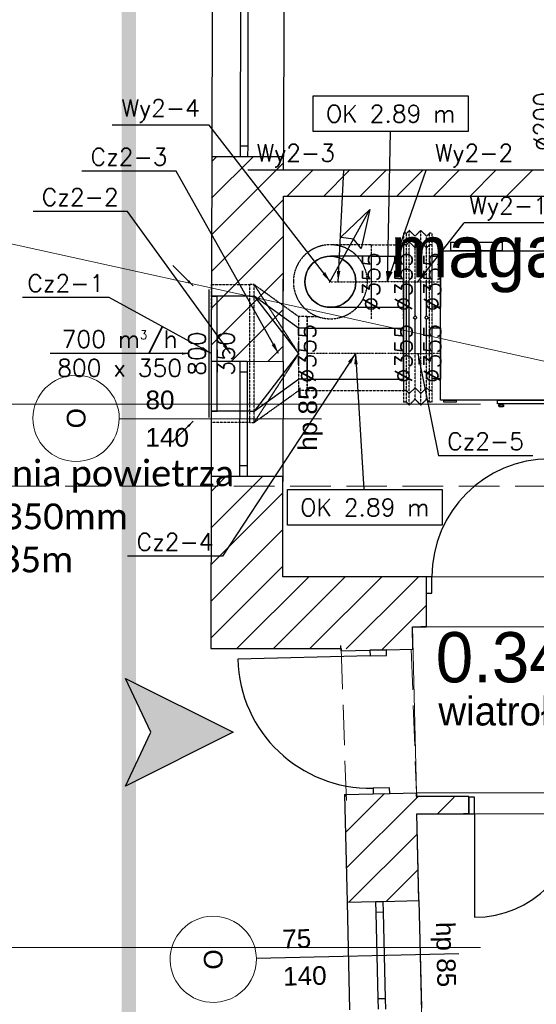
# Model space of a CAD drawing. Header units: millimetres. Extents: x -40063 to 512011, y 350190 to 687060.
# Tile 176 of 256: x 154459 to 158053, y 621301 to 628155. Entities that reach past the tile are written whole.
import ezdxf

# ---------------------------------------------------------------- set-up
doc = ezdxf.new("R2010")
doc.units = ezdxf.units.MM
for name, pattern in [('DASHDOT', [1, 0.5, -0.25, 0, -0.25]), ('DASHED', [0.75, 0.5, -0.25]), ('Krawędzie ukryte', [391.222223, 282.222223, -109])]:
    doc.linetypes.add(name, pattern=pattern)
doc.layers.get('0').update_dxf_attribs({"color": 8})
for name, color, linetype in [('2D - Ogólne', 8, 'Continuous'), ('Elementy Modelu - Strefy', 8, 'Continuous'), ('FLUID-Cz2', 7, 'Continuous'), ('FLUID-Cz2-120-ARRGR', 7, 'Continuous'), ('FLUID-Cz2-120-DIM', 7, 'Continuous'), ('FLUID-Cz2-120-INF', 7, 'Continuous'), ('FLUID-Cz2-120-NUM', 7, 'Continuous'), ('FLUID-Cz2-INS', 7, 'Continuous'), ('FLUID-Cz2-SYM', 7, 'Continuous'), ('FLUID-N2-120-DIM', 7, 'Continuous'), ('FLUID-Wy2', 7, 'Continuous'), ('FLUID-Wy2-120-DIM', 7, 'Continuous'), ('FLUID-Wy2-120-INF', 7, 'Continuous'), ('FLUID-Wy2-120-NUM', 7, 'Continuous'), ('FLUID-Wy2-INS', 7, 'Continuous'), ('FLUID-Wy2-SYM', 7, 'Continuous'), ('IS_WM_OPIS', 7, 'Continuous'), ('J_opis pomieszczeń', 8, 'Continuous'), ('Konstrukcja - Ściany zew', 8, 'Continuous'), ('ODPLYW', 7, 'Continuous'), ('Opisy - Teksty', 8, 'Continuous'), ('OSIE', 8, 'DASHDOT'), ('PIANKA12', 96, 'Continuous'), ('X_ref', 8, 'Continuous')]:
    doc.layers.add(name, color=color, linetype=linetype)
for name, color, linetype, lineweight in [('_IS_WM_OPIS', 7, 'Continuous', 9), ('FLUID-BILANSE', 150, 'Continuous', 18), ('J_centrale podwieszane', 7, 'Continuous', 30), ('J_opis srednicy', 7, 'Continuous', 30), ('J_zakres opracowania', 226, 'DASHDOT', 30)]:
    doc.layers.add(name, color=color, linetype=linetype, lineweight=lineweight)
doc.styles.add('FDBES', font='simplex.shx')
doc.styles.add('GENERATED_STYLE_1', font='arial.ttf')
doc.styles.add('GENERATED_STYLE_2', font='txt')
doc.styles.add('GENERATED_STYLE_6', font='txt')
doc.styles.get("Standard").update_dxf_attribs({"font": 'arial.ttf'})
doc.dimstyles.new('FDBES', dxfattribs={"dimscale": 50, "dimtxt": 4, "dimasz": 2.5, "dimexe": 0.8, "dimexo": 2, "dimgap": 1, "dimtad": 1, "dimdsep": 46, "dimtxsty": 'FDBES', "dimcen": 2.5, "dimclrd": 4, "dimclre": 5, "dimadec": 0, "dimazin": 0, "dimtfac": 1, "dimtmove": 0, "dimatfit": 3, "dimfxl": 1, "dimarcsym": 0})

# ---------------------------------------------------------------- blocks, each defined once
blk = doc.blocks.new('GALKA-BOK')
at = {"color": 5}
blk.add_lwpolyline([(513.6, -235.8), (531.6, -235.8, -0.414214), (539.6, -243.8), (539.6, -249.8), (505.6, -249.8), (505.6, -243.8, -0.414214)], format="xyb", close=True, dxfattribs=at)
blk.add_lwpolyline([(508.6, -243.8), (508.6, -249.8)], dxfattribs=at)
blk.add_lwpolyline([(513.6, -249.8), (531.6, -249.8), (531.6, -256.8), (513.6, -256.8)], close=True, dxfattribs=at)
for points in [[(508.6, -243.8, 0), (508.5, -243.7, 0), (508.5, -243.6, 0), (508.4, -243.5, 0), (508.3, -243.4, 0), (508.3, -243.3, 0), (508.2, -243.2, 0), (508.1, -243.1, 0), (508.1, -243, 0), (508, -242.9, 0), (508, -242.8, 0), (507.9, -242.7, 0), (507.9, -242.6, 0), (507.8, -242.5, 0), (507.8, -242.4, 0), (507.8, -242.3, 0), (507.7, -242.2, 0), (507.7, -242.1, 0), (507.7, -242, 0), (507.6, -241.9, 0), (507.6, -241.8, 0), (507.6, -241.7, 0), (507.6, -241.7, 0), (507.5, -241.6, 0), (507.5, -241.5, 0), (507.5, -241.4, 0), (507.5, -241.3, 0), (507.5, -241.2, 0), (507.5, -241.1, 0), (507.5, -241, 0), (507.5, -241, 0), (507.5, -240.9, 0), (507.5, -240.8, 0), (507.5, -240.7, 0), (507.5, -240.6, 0), (507.5, -240.5, 0), (507.5, -240.5, 0), (507.5, -240.4, 0), (507.5, -240.3, 0), (507.5, -240.2, 0), (507.5, -240.2, 0), (507.5, -240.1, 0), (507.5, -240, 0), (507.6, -239.9, 0), (507.6, -239.8, 0), (507.6, -239.8, 0), (507.6, -239.7, 0), (507.6, -239.6, 0), (507.7, -239.6, 0), (507.7, -239.5, 0), (507.7, -239.4, 0), (507.7, -239.3, 0), (507.8, -239.3, 0), (507.8, -239.2, 0), (507.8, -239.1, 0), (507.9, -239.1, 0), (507.9, -239, 0), (507.9, -238.9, 0), (508, -238.9, 0), (508, -238.8, 0), (508, -238.7, 0), (508.1, -238.7, 0), (508.1, -238.6, 0), (508.2, -238.6, 0), (508.2, -238.5, 0), (508.2, -238.4, 0), (508.3, -238.4, 0), (508.3, -238.3, 0), (508.4, -238.3, 0), (508.4, -238.2, 0), (508.5, -238.1, 0), (508.5, -238.1, 0), (508.6, -238, 0), (508.6, -238, 0), (508.7, -237.9, 0), (508.7, -237.9, 0), (508.8, -237.8, 0), (508.8, -237.8, 0), (508.9, -237.7, 0), (508.9, -237.7, 0), (509, -237.6, 0), (509, -237.6, 0), (509.1, -237.5, 0), (509.1, -237.5, 0), (509.2, -237.4, 0), (509.2, -237.4, 0), (509.3, -237.4, 0), (509.3, -237.3, 0), (509.4, -237.3, 0), (509.4, -237.2, 0), (509.5, -237.2, 0), (509.5, -237.1, 0), (509.6, -237.1, 0), (509.6, -237.1, 0), (509.7, -237, 0), (509.7, -237, 0), (509.8, -237, 0), (509.8, -236.9, 0), (509.9, -236.9, 0), (509.9, -236.8, 0), (510, -236.8, 0), (510, -236.8, 0), (510.1, -236.7, 0), (510.1, -236.7, 0), (510.2, -236.7, 0), (510.2, -236.7, 0), (510.3, -236.6, 0), (510.3, -236.6, 0), (510.4, -236.6, 0), (510.4, -236.5, 0), (510.4, -236.5, 0), (510.5, -236.5, 0), (510.5, -236.5, 0), (510.6, -236.5, 0), (510.6, -236.4, 0), (510.6, -236.4, 0), (510.7, -236.4, 0), (510.7, -236.4, 0), (510.8, -236.3, 0), (510.8, -236.3, 0), (510.8, -236.3, 0), (510.9, -236.3, 0), (510.9, -236.3, 0), (510.9, -236.3, 0), (511, -236.3, 0), (511, -236.2, 0), (511, -236.2, 0), (511.1, -236.2, 0)], [(508.6, -243.8, 0), (508.6, -243.7, 0), (508.7, -243.6, 0), (508.7, -243.6, 0), (508.8, -243.5, 0), (508.8, -243.4, 0), (508.9, -243.3, 0), (508.9, -243.3, 0), (509, -243.2, 0), (509, -243.1, 0), (509, -243, 0), (509.1, -243, 0), (509.1, -242.9, 0), (509.2, -242.8, 0), (509.2, -242.7, 0), (509.3, -242.6, 0), (509.3, -242.6, 0), (509.4, -242.5, 0), (509.4, -242.4, 0), (509.4, -242.3, 0), (509.5, -242.3, 0), (509.5, -242.2, 0), (509.6, -242.1, 0), (509.6, -242, 0), (509.7, -242, 0), (509.7, -241.9, 0), (509.8, -241.8, 0), (509.8, -241.7, 0), (509.9, -241.7, 0), (509.9, -241.6, 0), (509.9, -241.5, 0), (510, -241.4, 0), (510, -241.4, 0), (510.1, -241.3, 0), (510.1, -241.2, 0), (510.2, -241.2, 0), (510.2, -241.1, 0), (510.3, -241, 0), (510.3, -240.9, 0), (510.4, -240.9, 0), (510.4, -240.8, 0), (510.4, -240.7, 0), (510.5, -240.6, 0), (510.5, -240.6, 0), (510.6, -240.5, 0), (510.6, -240.4, 0), (510.7, -240.4, 0), (510.7, -240.3, 0), (510.8, -240.2, 0), (510.8, -240.1, 0), (510.9, -240.1, 0), (510.9, -240, 0), (511, -239.9, 0), (511, -239.9, 0), (511.1, -239.8, 0), (511.1, -239.7, 0), (511.2, -239.7, 0), (511.2, -239.6, 0), (511.2, -239.5, 0), (511.3, -239.5, 0), (511.3, -239.4, 0), (511.4, -239.3, 0), (511.4, -239.3, 0), (511.5, -239.2, 0), (511.5, -239.1, 0), (511.6, -239.1, 0), (511.6, -239, 0), (511.7, -238.9, 0), (511.7, -238.9, 0), (511.8, -238.8, 0), (511.8, -238.7, 0), (511.9, -238.7, 0), (511.9, -238.6, 0), (512, -238.5, 0), (512, -238.5, 0), (512.1, -238.4, 0), (512.1, -238.3, 0), (512.2, -238.3, 0), (512.2, -238.2, 0), (512.3, -238.2, 0), (512.4, -238.1, 0), (512.4, -238, 0), (512.5, -238, 0), (512.5, -237.9, 0), (512.6, -237.9, 0), (512.6, -237.8, 0), (512.7, -237.7, 0), (512.7, -237.7, 0), (512.8, -237.6, 0), (512.8, -237.6, 0), (512.9, -237.5, 0), (512.9, -237.5, 0), (513, -237.4, 0), (513, -237.4, 0), (513.1, -237.3, 0), (513.2, -237.2, 0), (513.2, -237.2, 0), (513.3, -237.1, 0), (513.3, -237.1, 0), (513.4, -237, 0), (513.4, -237, 0), (513.5, -236.9, 0), (513.5, -236.9, 0), (513.6, -236.8, 0), (513.7, -236.8, 0), (513.7, -236.7, 0), (513.8, -236.7, 0), (513.8, -236.6, 0), (513.9, -236.6, 0), (514, -236.5, 0), (514, -236.5, 0), (514.1, -236.4, 0), (514.1, -236.4, 0), (514.2, -236.4, 0), (514.3, -236.3, 0), (514.3, -236.3, 0), (514.4, -236.2, 0), (514.4, -236.2, 0), (514.5, -236.1, 0), (514.6, -236.1, 0), (514.6, -236.1, 0), (514.7, -236, 0), (514.7, -236, 0), (514.8, -235.9, 0), (514.9, -235.9, 0), (514.9, -235.9, 0), (515, -235.8, 0), (515.1, -235.8, 0)], [(522.6, -235.8, 0), (522.8, -235.8, 0), (523, -235.9, 0), (523.2, -235.9, 0), (523.4, -235.9, 0), (523.6, -236, 0), (523.8, -236, 0), (524, -236, 0), (524.2, -236.1, 0), (524.4, -236.1, 0), (524.6, -236.2, 0), (524.8, -236.2, 0), (524.9, -236.2, 0), (525.1, -236.3, 0), (525.3, -236.3, 0), (525.5, -236.4, 0), (525.7, -236.4, 0), (525.8, -236.4, 0), (526, -236.5, 0), (526.2, -236.5, 0), (526.3, -236.6, 0), (526.5, -236.6, 0), (526.7, -236.6, 0), (526.8, -236.7, 0), (527, -236.7, 0), (527.1, -236.8, 0), (527.3, -236.8, 0), (527.4, -236.9, 0), (527.6, -236.9, 0), (527.7, -236.9, 0), (527.9, -237, 0), (528, -237, 0), (528.2, -237.1, 0), (528.3, -237.1, 0), (528.4, -237.2, 0), (528.6, -237.2, 0), (528.7, -237.3, 0), (528.8, -237.3, 0), (529, -237.3, 0), (529.1, -237.4, 0), (529.2, -237.4, 0), (529.4, -237.5, 0), (529.5, -237.5, 0), (529.6, -237.6, 0), (529.7, -237.6, 0), (529.9, -237.7, 0), (530, -237.7, 0), (530.1, -237.8, 0), (530.2, -237.8, 0), (530.3, -237.9, 0), (530.4, -237.9, 0), (530.6, -238, 0), (530.7, -238, 0), (530.8, -238.1, 0), (530.9, -238.1, 0), (531, -238.2, 0), (531.1, -238.2, 0), (531.2, -238.3, 0), (531.3, -238.3, 0), (531.4, -238.4, 0), (531.5, -238.4, 0), (531.6, -238.5, 0), (531.7, -238.5, 0), (531.8, -238.6, 0), (531.9, -238.6, 0), (532, -238.7, 0), (532.1, -238.7, 0), (532.2, -238.8, 0), (532.3, -238.8, 0), (532.4, -238.9, 0), (532.5, -238.9, 0), (532.6, -239, 0), (532.7, -239, 0), (532.8, -239.1, 0), (532.9, -239.1, 0), (533, -239.2, 0), (533.1, -239.2, 0), (533.1, -239.3, 0), (533.2, -239.3, 0), (533.3, -239.4, 0), (533.4, -239.4, 0), (533.5, -239.5, 0), (533.6, -239.5, 0), (533.7, -239.6, 0), (533.8, -239.7, 0), (533.8, -239.7, 0), (533.9, -239.8, 0), (534, -239.8, 0), (534.1, -239.9, 0), (534.2, -239.9, 0), (534.3, -240, 0), (534.4, -240, 0), (534.4, -240.1, 0), (534.5, -240.1, 0), (534.6, -240.2, 0), (534.7, -240.2, 0), (534.8, -240.3, 0), (534.9, -240.4, 0), (534.9, -240.4, 0), (535, -240.5, 0), (535.1, -240.5, 0), (535.2, -240.6, 0), (535.3, -240.6, 0), (535.3, -240.7, 0), (535.4, -240.7, 0), (535.5, -240.8, 0), (535.6, -240.8, 0), (535.7, -240.9, 0), (535.7, -241, 0), (535.8, -241, 0), (535.9, -241.1, 0), (536, -241.1, 0), (536.1, -241.2, 0), (536.1, -241.2, 0), (536.2, -241.3, 0), (536.3, -241.3, 0), (536.4, -241.4, 0), (536.5, -241.4, 0), (536.5, -241.5, 0), (536.6, -241.6, 0), (536.7, -241.6, 0), (536.8, -241.7, 0), (536.8, -241.7, 0), (536.9, -241.8, 0), (537, -241.8, 0), (537.1, -241.9, 0), (537.1, -241.9, 0), (537.2, -242, 0), (537.3, -242.1, 0), (537.4, -242.1, 0), (537.5, -242.2, 0), (537.5, -242.2, 0), (537.6, -242.3, 0), (537.7, -242.3, 0), (537.8, -242.4, 0), (537.8, -242.4, 0), (537.9, -242.5, 0), (538, -242.6, 0), (538.1, -242.6, 0), (538.1, -242.7, 0), (538.2, -242.7, 0), (538.3, -242.8, 0), (538.4, -242.8, 0), (538.4, -242.9, 0), (538.5, -243, 0), (538.6, -243, 0), (538.6, -243.1, 0), (538.7, -243.1, 0), (538.8, -243.2, 0), (538.9, -243.2, 0), (538.9, -243.3, 0), (539, -243.3, 0), (539.1, -243.4, 0), (539.2, -243.5, 0), (539.2, -243.5, 0), (539.3, -243.6, 0), (539.4, -243.6, 0), (539.5, -243.7, 0), (539.5, -243.7, 0), (539.6, -243.8, 0)]]:
    blk.add_polyline3d(points, dxfattribs=at)
blk = doc.blocks.new('jkghjghjg')
for points in [[(133417, 482811.6), (131957, 482811.6), (131957, 483851.6), (133417, 483851.6)], [(131897, 483814.1), (131957, 483814.1), (131957, 483459.1), (131897, 483459.1)], [(133417, 483814.1), (133477, 483814.1), (133477, 483459.1), (133417, 483459.1)], [(131897, 483316.6), (131957, 483316.6), (131957, 482961.6), (131897, 482961.6)], [(133417, 483316.6), (133477, 483316.6), (133477, 482961.6), (133417, 482961.6)]]:
    blk.add_lwpolyline(points, close=True)
at = {"color": 1}
for points in [[(132028.8, 483851.6), (132028.8, 483911.6), (132383.8, 483911.6), (132383.8, 483851.6)], [(132990.2, 483851.6), (132990.2, 483911.6), (133345.2, 483911.6), (133345.2, 483851.6)]]:
    blk.add_lwpolyline(points, close=True, dxfattribs=at)
at = {"color": 5}
for points in [[(131979, 482811.6), (132064, 482811.6), (132064, 482799.6), (131979, 482799.6)], [(132353.5, 482811.6), (133283.5, 482811.6), (133283.5, 482786.6), (132353.5, 482786.6)], [(133310, 482811.6), (133395, 482811.6), (133395, 482799.6), (133310, 482799.6)]]:
    blk.add_lwpolyline(points, close=True, dxfattribs=at)
at = {"layer": 'ODPLYW', "color": 9}
blk.add_circle((132894.8, 483805.1), 10.8, dxfattribs=at)
at = {"layer": 'OSIE'}
for p, q in [((132206.3, 483922.3), (132206.3, 483850.8)), ((133167.7, 483922.3), (133167.7, 483850.8)), ((131886.2, 483636.6), (131957.8, 483636.6)), ((133487.8, 483636.6), (133416.2, 483636.6)), ((131886.2, 483139.1), (131957.8, 483139.1)), ((133487.8, 483139.1), (133416.2, 483139.1))]:
    blk.add_line(p, q, dxfattribs=at)
at = {"layer": 'PIANKA12', "color": 9}
blk.add_circle((132894.8, 483805.1), 13.8, dxfattribs=at)
at = {"rotation": 180}
for p in [(132900.6, 482529.8), (133781.6, 482529.8)]:
    blk.add_blockref('GALKA-BOK', p, dxfattribs=at)
blk = doc.blocks.new('*U14496')
at = {"color": 0, "linetype": 'ByBlock', "lineweight": -2}
for p, q in [((-60, 277.5), (-80, 257.5)), ((-20, 237.5), (-60, 277.5)), ((20, 277.5), (-20, 237.5)), ((60, 237.5), (20, 277.5)), ((-80, 257.5), (-100, 257.5)), ((80, 257.5), (60, 237.5)), ((100, 257.5), (80, 257.5)), ((-80, -250), (-80, 0)), ((-32.5, -250), (-20, -237.5)), ((-20, -237.5), (-7.5, -250)), ((47.5, -250), (60, -237.5)), ((60, -237.5), (72.5, -250))]:
    blk.add_line(p, q, dxfattribs=at)
at = {"color": 243, "linetype": 'Continuous', "lineweight": -2}
for p, q in [((-100, 257.5), (-100, 0)), ((-100, 0), (-100, -250))]:
    blk.add_line(p, q, dxfattribs=at)
at = {"color": 243, "linetype": 'Continuous', "lineweight": -3}
for p, q in [((-60, -250), (-60, 0)), ((-20, -237.5), (-20, 0)), ((20, -250), (20, 0)), ((60, -237.5), (60, 0)), ((-100, -250), (-100, -257.5))]:
    blk.add_line(p, q, dxfattribs=at)
at = {"layer": 'FLUID-Wy2-INS', "color": 243, "linetype": 'DASHED', "lineweight": -3}
for p, q in [((-60, 357.5), (-80, 337.5)), ((-60, 0), (-60, 357.5)), ((-20, 317.5), (-60, 357.5)), ((20, 357.5), (-20, 317.5)), ((20, 0), (20, 357.5)), ((60, 317.5), (20, 357.5)), ((-100, 337.5), (-100, 257.5)), ((-80, 337.5), (-100, 337.5)), ((-80, 0), (-80, 337.5)), ((-20, 0), (-20, 317.5)), ((80, 337.5), (60, 317.5)), ((60, 0), (60, 317.5)), ((80, 0), (80, 337.5)), ((100, 337.5), (80, 337.5)), ((100, 0), (100, 337.5)), ((80, -250), (80, 0)), ((100, -250), (100, 0))]:
    blk.add_line(p, q, dxfattribs=at)
at = {"layer": 'FLUID-Wy2-SYM', "color": 243, "linetype": 'DASHDOT', "lineweight": -3}
blk.add_line((-100, 0), (100, 0), dxfattribs=at)
blk.add_line((-100, 0), (100, 0), dxfattribs=at)
blk = doc.blocks.new('*U14456')
at = {"color": 124, "linetype": 'Continuous', "lineweight": -3}
for p, q in [((-100, 257.5), (-100, 250)), ((-60, 0), (-60, 250)), ((-20, 0), (-20, 237.5)), ((20, 0), (20, 250)), ((60, 0), (60, 237.5))]:
    blk.add_line(p, q, dxfattribs=at)
at = {"color": 124, "linetype": 'Continuous', "lineweight": -2}
for p, q in [((-100, 250), (-100, 0)), ((-100, 0), (-100, -257.5))]:
    blk.add_line(p, q, dxfattribs=at)
at = {"color": 0, "linetype": 'ByBlock', "lineweight": -2}
for p, q in [((-80, 0), (-80, 250)), ((-20, 237.5), (-32.5, 250)), ((-7.5, 250), (-20, 237.5)), ((60, 237.5), (47.5, 250)), ((72.5, 250), (60, 237.5)), ((-80, -257.5), (-100, -257.5)), ((-80, -257.5), (-60, -277.5)), ((-60, -277.5), (-20, -237.5)), ((-20, -237.5), (20, -277.5)), ((20, -277.5), (60, -237.5)), ((60, -237.5), (80, -257.5)), ((100, -257.5), (80, -257.5))]:
    blk.add_line(p, q, dxfattribs=at)
at = {"layer": 'FLUID-Cz2-INS', "color": 124, "linetype": 'DASHED', "lineweight": -3}
for p, q in [((80, 0), (80, 250)), ((100, 0), (100, 250)), ((-80, -337.5), (-80, 0)), ((-60, -357.5), (-60, 0)), ((-20, -317.5), (-20, 0)), ((20, -357.5), (20, 0)), ((60, -317.5), (60, 0)), ((80, -337.5), (80, 0)), ((100, -337.5), (100, 0)), ((-100, -257.5), (-100, -337.5)), ((-80, -337.5), (-100, -337.5)), ((-60, -357.5), (-80, -337.5)), ((-60, -357.5), (-20, -317.5)), ((-20, -317.5), (20, -357.5)), ((20, -357.5), (60, -317.5)), ((80, -337.5), (60, -317.5)), ((100, -337.5), (80, -337.5))]:
    blk.add_line(p, q, dxfattribs=at)
at = {"layer": 'FLUID-Cz2-SYM', "color": 124, "linetype": 'DASHDOT', "lineweight": -3}
blk.add_line((-100, 0), (100, 0), dxfattribs=at)
blk.add_line((-100, 0), (100, 0), dxfattribs=at)
blk = doc.blocks.new('*U14495')
at = {"color": 124, "linetype": 'Continuous', "lineweight": -3}
for p, q in [((-335, 0), (-335, 177.5)), ((-335, -177.5), (-335, 0))]:
    blk.add_line(p, q, dxfattribs=at)
at = {"color": 0, "linetype": 'ByBlock', "lineweight": -2}
for p, q in [((335, 177.5), (-335, 177.5)), ((335, -177.5), (-335, -177.5))]:
    blk.add_line(p, q, dxfattribs=at)
at = {"color": 124, "linetype": 'Continuous', "lineweight": -2}
for p, q in [((335, 177.5), (335, 0)), ((335, 0), (335, -177.5))]:
    blk.add_line(p, q, dxfattribs=at)
at = {"layer": 'FLUID-Cz2-INS', "color": 124, "linetype": 'DASHED', "lineweight": -3}
for p, q in [((335, 257.5), (259.8, 257.5)), ((335, 257.5), (335, 177.5)), ((335, -177.5), (335, -257.5)), ((335, -257.5), (-335, -257.5))]:
    blk.add_line(p, q, dxfattribs=at)
at = {"layer": 'FLUID-Cz2-SYM', "color": 124, "linetype": 'DASHDOT', "lineweight": -3}
blk.add_line((-335, 0), (335, 0), dxfattribs=at)
blk = doc.blocks.new('*U14474')
at = {"color": 0, "linetype": 'ByBlock', "lineweight": -2}
for p, q in [((-133.5, 400), (133.5, 400)), ((-133.5, -400), (133.5, -400))]:
    blk.add_line(p, q, dxfattribs=at)
at = {"layer": 'FLUID-Cz2-INS', "color": 124, "linetype": 'DASHED', "lineweight": -3}
for p, q in [((133.5, 480), (-133.5, 480)), ((-133.5, -480), (-133.5, 480)), ((133.5, -480), (133.5, 480)), ((-133.5, -480), (133.5, -480))]:
    blk.add_line(p, q, dxfattribs=at)
blk = doc.blocks.new('*U14494')
at = {"color": 0, "linetype": 'ByBlock', "lineweight": -2}
for p, q in [((-15, -445), (-15, 445)), ((0, 400), (40, 400)), ((40, -400), (40, 400)), ((0, -400), (40, -400))]:
    blk.add_line(p, q, dxfattribs=at)
at = {"color": 124, "linetype": 'Continuous', "lineweight": -3}
blk.add_line((-15, -400), (-15, 400), dxfattribs=at)
blk = doc.blocks.new('*U14489')
at = {"color": 243, "linetype": 'Continuous', "lineweight": -2}
for p, q in [((-112.5, 177.5), (-112.5, 0)), ((112.5, 0), (112.5, 177.5)), ((112.5, -177.5), (112.5, 0))]:
    blk.add_line(p, q, dxfattribs=at)
at = {"color": 0, "linetype": 'ByBlock', "lineweight": -2}
for p, q in [((112.5, 177.5), (-112.5, 177.5)), ((112.5, -177.5), (-112.5, -177.5))]:
    blk.add_line(p, q, dxfattribs=at)
at = {"layer": 'FLUID-Wy2-INS', "color": 243, "linetype": 'DASHED', "lineweight": -3}
for p, q in [((-112.5, 257.5), (-112.5, 177.5)), ((112.5, 177.5), (112.5, 257.5)), ((-112.5, 0), (-112.5, -33.1)), ((112.5, -257.5), (112.5, -177.5)), ((112.5, -257.5), (-112.4, -257.5))]:
    blk.add_line(p, q, dxfattribs=at)
at = {"layer": 'FLUID-Wy2-SYM', "color": 243, "linetype": 'DASHDOT', "lineweight": -3}
blk.add_line((-112.5, 0), (112.5, 0), dxfattribs=at)
blk = doc.blocks.new('*U14488')
at = {"color": 0, "linetype": 'ByBlock', "lineweight": -2}
for p, q in [((230.7, 0, 177.5), (-53.2, 0, 177.5)), ((-53.2, 0, -177.5), (230.7, 0, -177.5))]:
    blk.add_line(p, q, dxfattribs=at)
at = {"color": 243, "linetype": 'Continuous', "lineweight": -2}
for p, q in [((230.7, 0, 177.5), (230.7, 0)), ((230.7, 0), (230.7, 0, -177.5))]:
    blk.add_line(p, q, dxfattribs=at)
at = {"color": 243, "linetype": 'Continuous', "lineweight": -2, "extrusion": (1.22465e-16, -1, 1.1759e-29)}
for major_axis in [(177.5, 0), (-177.5, 0)]:
    blk.add_ellipse((-53.2, 0), major_axis=major_axis, ratio=1, start_param=0, end_param=3.141593, dxfattribs=at)
at = {"layer": 'FLUID-Wy2-INS', "color": 243, "linetype": 'DASHED', "lineweight": -3}
for p, q in [((230.7, 0, 257.5), (-53.2, 0, 257.5)), ((230.7, 0, -177.5), (230.7, 0, -257.5)), ((230.7, 0, 257.5), (230.7, 0, 177.5))]:
    blk.add_line(p, q, dxfattribs=at)
at = {"layer": 'FLUID-Wy2-SYM', "color": 243, "linetype": 'DASHDOT', "lineweight": -3}
for p, q in [((-53.2, 0), (204.3, 0)), ((204.3, 0), (230.7, 0))]:
    blk.add_line(p, q, dxfattribs=at)
blk = doc.blocks.new('*U14417')
at = {"color": 243, "linetype": 'Continuous', "lineweight": -3, "extrusion": (1, -7.54747e-49, -6.12323e-17)}
for major_axis in [(0, 0, -177.5), (0, 0, 177.5)]:
    blk.add_ellipse((0, 0), major_axis=major_axis, ratio=1, start_param=0, end_param=3.141593, dxfattribs=at)
at = {"color": 243, "linetype": 'Continuous', "lineweight": -2, "extrusion": (-1, 8.03363e-29, 6.12323e-17)}
blk.add_ellipse((0, 0), major_axis=(0, 0, 177.5), ratio=1, start_param=0, end_param=3.141593, dxfattribs=at)
at = {"color": 243, "linetype": 'Continuous', "lineweight": -2, "extrusion": (-1, -8.03007e-29, 6.12323e-17)}
blk.add_ellipse((0, 0), major_axis=(0, 0, -177.5), ratio=1, start_param=0, end_param=3.141593, dxfattribs=at)
at = {"layer": 'FLUID-Wy2-INS', "color": 243, "linetype": 'DASHED', "lineweight": -3, "extrusion": (-1, 5.53039e-29, 6.12323e-17)}
blk.add_ellipse((0, 0), major_axis=(0, 0, 257.5), ratio=1, start_param=0, end_param=3.141593, dxfattribs=at)
at = {"layer": 'FLUID-Wy2-INS', "color": 243, "linetype": 'DASHED', "lineweight": -3, "extrusion": (-1, -5.53529e-29, 6.12323e-17)}
blk.add_ellipse((0, 0), major_axis=(0, 0, -257.5), ratio=1, start_param=0, end_param=3.141593, dxfattribs=at)
blk = doc.blocks.new('fgdfxf')
at = {"layer": 'J_opis srednicy'}
for p, q in [((13318.19, 246.62), (13346.09, 297.47)), ((13346.09, 297.47), (13326.06, 278.19)), ((13346.09, 297.47), (13340.14, 270.31)), ((13326.06, 278.19), (13334.97, 277.2)), ((13340.14, 270.31), (13334.64, 277.39))]:
    blk.add_line(p, q, dxfattribs=at)
blk = doc.blocks.new('fdgdfg')
at = {"layer": '2D - Ogólne', "linetype": 'Krawędzie ukryte', "lineweight": 13}
for p, q in [((-186987.9, 467389.9), (-186951.2, 466332.6)), ((-186499.5, 467385.1), (-186464, 466385.6))]:
    blk.add_line(p, q, dxfattribs=at)
at = {"layer": 'Elementy Modelu - Strefy', "linetype": 'Continuous', "lineweight": 0}
for p, q in [((-187374, 477549.7), (-187387.7, 470719.7)), ((-187387.7, 470719.7), (-181300.3, 470719.7)), ((-187388.1, 470539.7), (-187393.5, 467889.9)), ((-181300.3, 470539.7), (-187388.1, 470539.7)), ((-187393.5, 467889.9), (-182940.3, 467889.7)), ((-184825.7, 467539.9), (-186491.3, 467539.9)), ((-186491.3, 467539.9), (-186464, 466385.6)), ((-186464, 466385.6), (-184825.7, 466385.6)), ((-184825.7, 466239.9), (-186460.5, 466239.9)), ((-186460.5, 466239.9), (-186316.2, 460139.9))]:
    blk.add_line(p, q, dxfattribs=at)
at = {"layer": 'Konstrukcja - Ściany zew', "linetype": 'Continuous'}
for p, q in [((-187881.9, 473614.8), (-187887.6, 470814.8)), ((-187381.9, 473613.8), (-187387.6, 470813.8)), ((-187687.4, 470889.4), (-187682.1, 473539.4)), ((-187632.1, 473539.3), (-187637.4, 470889.3)), ((-187687.6, 470814.4), (-187687.4, 470889.4)), ((-187687.4, 470889.4), (-187637.4, 470889.3)), ((-187637.4, 470889.3), (-187637.6, 470814.3)), ((-187887.6, 470814.8), (-187890.4, 469389.9)), ((-187888.7, 470269.1), (-187387.6, 470770.1)), ((-187888.1, 470524.1), (-187598, 470814.2)), ((-187887.6, 470779.2), (-187852.1, 470814.8)), ((-187887.6, 470814.8), (-187687.6, 470814.4)), ((-187687.6, 470814.4), (-187637.6, 470814.3)), ((-187687.6, 470814.4), (-187637.6, 470814.3)), ((-187637.6, 470814.3), (-187387.6, 470813.8)), ((-187387.7, 470719.7), (-187387.6, 470813.8)), ((-181300.3, 470719.7), (-187387.7, 470719.7)), ((-187363.4, 470539.7), (-187183.4, 470719.7)), ((-187108.9, 470539.7), (-186928.9, 470719.7)), ((-186854.3, 470539.7), (-186674.3, 470719.7)), ((-186599.8, 470539.7), (-186419.8, 470719.7)), ((-186345.2, 470539.7), (-186165.2, 470719.7)), ((-186090.6, 470539.7), (-185910.6, 470719.7)), ((-185836.1, 470539.7), (-185656.1, 470719.7)), ((-187889.2, 470014), (-187388.2, 470515)), ((-187390.4, 469388.9), (-187388.1, 470539.7)), ((-187388.1, 470539.7), (-181300.3, 470539.7)), ((-187889.7, 469758.9), (-187388.7, 470259.9)), ((-187890.2, 469503.9), (-187389.2, 470004.9)), ((-187749.9, 469389.6), (-187389.7, 469749.8)), ((-187495.9, 469389.1), (-187390.2, 469494.7)), ((-187890.4, 469389.9), (-187892, 468589.9)), ((-187890.4, 469389.9), (-187690.4, 469389.5)), ((-187690.6, 469314.5), (-187690.4, 469389.5)), ((-187690.4, 469389.5), (-187640.4, 469389.4)), ((-187690.4, 469389.5), (-187640.4, 469389.4)), ((-187640.4, 469389.4), (-187640.6, 469314.4)), ((-187640.4, 469389.4), (-187390.4, 469388.9)), ((-187390.4, 469388.9), (-187392, 468588.9)), ((-187691.9, 468664.5), (-187690.6, 469314.5)), ((-187640.6, 469314.4), (-187690.6, 469314.5)), ((-187640.6, 469314.4), (-187641.9, 468664.4)), ((-188531.1, 468991.2), (-187123, 468988.3)), ((-187692, 468589.5), (-187691.9, 468664.5)), ((-187691.9, 468664.5), (-187641.9, 468664.4)), ((-187641.9, 468664.4), (-187642, 468589.4)), ((-187892, 468589.9), (-187894.5, 467389.9)), ((-187892.8, 468228.5), (-187532.1, 468589.1)), ((-187892.3, 468483.6), (-187786.2, 468589.7)), ((-187892, 468589.9), (-187692, 468589.5)), ((-187692, 468589.5), (-187642, 468589.4)), ((-187692, 468589.5), (-187642, 468589.4)), ((-187642, 468589.4), (-187392, 468588.9)), ((-187393.5, 467889.9), (-187392, 468588.9)), ((-187893.3, 467973.4), (-187392.3, 468474.4)), ((-187893.8, 467718.3), (-187392.8, 468219.4)), ((-187894.3, 467463.3), (-187393.3, 467964.3)), ((-187713.2, 467389.9), (-187213.2, 467889.9)), ((-187458.6, 467389.9), (-186958.6, 467889.9)), ((-186499.6, 467889.9), (-187393.5, 467889.9)), ((-187204, 467389.9), (-186704, 467889.9)), ((-186395.7, 467889.9), (-186499.6, 467889.9)), ((-186498.4, 467840.9), (-186449.5, 467889.9)), ((-186395.7, 467889.9), (-186432.7, 467889.9)), ((-186395.7, 467889.9), (-186432.7, 467889.9)), ((-186395.7, 467889.9), (-186395.7, 467774.9)), ((-186355.7, 467889.9), (-186395.7, 467889.9)), ((-186395.7, 467889.9), (-186395.7, 467774.9)), ((-186395.7, 467889.9), (-186395.7, 467774.9)), ((-186355.7, 467774.9), (-186355.7, 467889.9)), ((-186951.6, 467387.8), (-186498.4, 467840.9)), ((-186395.7, 467774.9), (-186395.7, 467539.9)), ((-186395.7, 467774.9), (-186355.7, 467774.9)), ((-186395.7, 467774.9), (-186395.7, 467539.9)), ((-186492.5, 467592.2), (-186395.7, 467689.1)), ((-186704.6, 467380.1), (-186492.5, 467592.2)), ((-186491.3, 467539.9), (-186395.7, 467539.9)), ((-186487.6, 467385.3), (-186491.3, 467539.9)), ((-186395.7, 467539.9), (-186432.7, 467539.9)), ((-186395.7, 467539.9), (-186432.7, 467539.9)), ((-186987.5, 467373.5), (-186988.4, 467410.4)), ((-186987.5, 467373.5), (-186988.4, 467410.4)), ((-186487.6, 467385.3), (-186488.5, 467422.3)), ((-186487.6, 467385.3), (-186488.5, 467422.3)), ((-187894.5, 467389.9), (-186987.9, 467389.9)), ((-186786.6, 467338.2), (-187706.4, 467316.4)), ((-186987.9, 467389.9), (-186987.5, 467373.5)), ((-186987.5, 467373.5), (-186787.6, 467378.2)), ((-186987.5, 467373.5), (-186787.6, 467378.2)), ((-186987.5, 467373.5), (-186787.6, 467378.2)), ((-186787.6, 467378.2), (-186672.6, 467380.9)), ((-186672.6, 467380.9), (-186787.6, 467378.2)), ((-186787.6, 467378.2), (-186672.6, 467380.9)), ((-186787.6, 467378.2), (-186786.6, 467338.2)), ((-186786.6, 467338.2), (-186671.7, 467340.9)), ((-186672.6, 467380.9), (-186487.6, 467385.3)), ((-186672.6, 467380.9), (-186487.6, 467385.3)), ((-186671.7, 467340.9), (-186672.6, 467380.9)), ((-188488.2, 467181.5), (-187738.9, 466806.9)), ((-188312.3, 466806.9), (-188488.2, 467181.5)), ((-187738.9, 466806.9), (-188488.2, 466432.3)), ((-188488.2, 466432.3), (-188312.3, 466806.9)), ((-186963.8, 466373.7), (-186763.9, 466378.5)), ((-186963.8, 466373.7), (-186763.9, 466378.5)), ((-186963.8, 466373.7), (-186763.9, 466378.5)), ((-186963.8, 466373.7), (-186963, 466336.7)), ((-186963.8, 466373.7), (-186946.1, 465623.9)), ((-186963.8, 466373.7), (-186963, 466336.7)), ((-186963.5, 466357.7), (-186947, 466374.1)), ((-186957.6, 466109), (-186686.3, 466380.3)), ((-186649.9, 466421.2), (-186764.9, 466418.5)), ((-186764.9, 466418.5), (-186763.9, 466378.5)), ((-186763.9, 466378.5), (-186648.9, 466381.2)), ((-186763.9, 466378.5), (-186648.9, 466381.2)), ((-186763.9, 466378.5), (-186648.9, 466381.2)), ((-186648.9, 466381.2), (-186649.9, 466421.2)), ((-186648.9, 466381.2), (-186464, 466385.6)), ((-186648.9, 466381.2), (-186464, 466385.6)), ((-186464, 466385.6), (-186463.1, 466348.6)), ((-186463.4, 466359.9), (-186464, 466385.6)), ((-186464, 466385.6), (-186463.1, 466348.6)), ((-186951.7, 465860.3), (-186463.1, 466348.9)), ((-186098.7, 466359.9), (-186463.4, 466359.9)), ((-186463.1, 466348.9), (-186452.3, 466359.7)), ((-186317.6, 466239.9), (-186201.2, 466356.3)), ((-186098.7, 466359.9), (-186135.7, 466359.9)), ((-186098.7, 466359.9), (-186135.7, 466359.9)), ((-186098.7, 466354.9), (-186098.7, 466359.9)), ((-186098.7, 466354.9), (-186098.7, 466359.9)), ((-186098.7, 466239.9), (-186098.7, 466354.9)), ((-186058.7, 466354.9), (-186098.7, 466354.9)), ((-186098.7, 466354.9), (-186098.7, 466239.9)), ((-186098.7, 466239.9), (-186098.7, 466354.9)), ((-186058.7, 466239.9), (-186058.7, 466354.9)), ((-186446.2, 465635.8), (-186460.5, 466239.9)), ((-186460.5, 466239.9), (-186098.7, 466239.9)), ((-186098.7, 466239.9), (-186135.7, 466239.9)), ((-186098.7, 466239.9), (-186135.7, 466239.9)), ((-186098.7, 466239.9), (-186058.7, 466239.9)), ((-186058.7, 466239.9), (-186058.7, 465519.9)), ((-186933.2, 465624.2), (-186457.2, 466100.2)), ((-186672.5, 465630.4), (-186451.3, 465851.5)), ((-186946.1, 465623.9), (-186746.2, 465628.7)), ((-186946.1, 465623.9), (-186928.4, 464874.2)), ((-186746.2, 465628.7), (-186696.2, 465629.9)), ((-186746.2, 465628.7), (-186696.2, 465629.9)), ((-186744.4, 465553.7), (-186746.2, 465628.7)), ((-186696.2, 465629.9), (-186446.2, 465635.8)), ((-186696.2, 465629.9), (-186694.4, 465554.9)), ((-186446.2, 465635.8), (-186428.5, 464886)), ((-186694.4, 465554.9), (-186744.4, 465553.7)), ((-186730.2, 464953.9), (-186744.4, 465553.7)), ((-186694.4, 465554.9), (-186680.2, 464955)), ((-187576.9, 465233.9), (-186169.2, 465267.2)), ((-186730.2, 464953.9), (-186680.2, 464955)), ((-186728.4, 464878.9), (-186730.2, 464953.9)), ((-186680.2, 464955), (-186678.4, 464880.1))]:
    blk.add_line(p, q, dxfattribs=at)
at = {"layer": 'Konstrukcja - Ściany zew', "linetype": 'Krawędzie ukryte', "lineweight": 15}
blk.add_line((-189689.2, 468519.9), (-179206.3, 468519.9), dxfattribs=at)
at = {"layer": 'Konstrukcja - Ściany zew', "color": 251, "linetype": 'Continuous', "lineweight": 13}
for centre, start, end in [((-188831.1, 468991.8), 89.88448, 269.88448), ((-188831.1, 468991.8), 269.88448, 89.88448), ((-187876.8, 465226.8), 91.35578, 271.35578), ((-187876.8, 465226.8), 271.35578, 91.35578)]:
    blk.add_arc(centre, 300, start, end, dxfattribs=at)
at = {"layer": 'Konstrukcja - Ściany zew', "linetype": 'Continuous'}
for centre, radius, start, end in [((-185535.7, 467889.9), 820, 90, 180), ((-186786.6, 467338.2), 920, 181.35578, 271.35578), ((-186058.7, 466239.9), 720, 270, 0)]:
    blk.add_arc(centre, radius, start, end, dxfattribs=at)
at = {"layer": 'Konstrukcja - Ściany zew', "linetype": 'Continuous', "lineweight": 13, "extrusion": (0, 0, -1)}
for points in [[(187738.9, 466806.9), (188488.2, 467181.5), (188312.3, 466806.9)], [(187738.9, 466806.9), (188312.3, 466806.9), (188488.2, 466432.3)]]:
    blk.add_solid(points, dxfattribs=at)
at = {"layer": 'Elementy Modelu - Strefy', "lineweight": 13, "style": 'GENERATED_STYLE_2'}
blk.add_text('0.34', height=350, dxfattribs=at).set_placement((-186329.2, 467154.4))
at = {"layer": 'J_opis pomieszczeń', "linetype": 'Continuous', "style": 'GENERATED_STYLE_2'}
blk.add_text('magazyn', height=359.99, dxfattribs=at).set_placement((-186643.9, 469974.6))
at = {"layer": 'Konstrukcja - Ściany zew', "char_height": 130, "attachment_point": 7, "style": 'GENERATED_STYLE_1'}
for s, insert, rotation in [('{80}', (-188348.4, 469053.7), 359.88448), ('{hp 85}', (-187115.7, 468766), 89.88448), ('{O}', (-188764.1, 468922.1), 89.88448), ('{140}', (-188348.9, 468793.7), 359.88448), ('{75}', (-187395.9, 465301.1), 1.35578), ('{hp 85}', (-186367.5, 465484.9), 271.35578), ('{O}', (-187945.6, 465294.7), 271.35578), ('{140}', (-187389.7, 465041.1), 1.35578)]:
    blk.add_mtext(s, dxfattribs=dict(at, insert=insert, rotation=rotation))
at = {"layer": 'Opisy - Teksty', "linetype": 'Continuous', "lineweight": 15, "style": 'GENERATED_STYLE_2'}
blk.add_text(' - ZAKRES OPRACOWANIA - projektowana przebudowa', height=500, rotation=89.96675, dxfattribs=at).set_placement((-189318.3, 469290.7))
at = {"layer": 'Opisy - Teksty', "linetype": 'Continuous', "style": 'GENERATED_STYLE_6'}
blk.add_text('wiatrołap', height=200, dxfattribs=at).set_placement((-186310.7, 466854.4))
blk = doc.blocks.new('*U14471')
at = {"color": 0, "linetype": 'ByBlock', "lineweight": -2}
for p, q in [((-200, 400), (-170, 400)), ((200, 177), (140, 177)), ((200, -178), (140, -178)), ((-200, -400), (-170, -400))]:
    blk.add_line(p, q, dxfattribs=at)
at = {"color": 124, "linetype": 'Continuous', "lineweight": -3}
for p, q in [((-170, 400), (140, -0.5)), ((140, 177), (-170, 400)), ((140, -0.5), (-170, -400)), ((-170, -400), (140, -178))]:
    blk.add_line(p, q, dxfattribs=at)
at = {"color": 124, "linetype": 'Continuous', "lineweight": -2}
for p, q in [((200, -0.5), (200, 177)), ((200, -178), (200, -0.5))]:
    blk.add_line(p, q, dxfattribs=at)
at = {"layer": 'FLUID-Cz2-INS', "color": 124, "linetype": 'DASHED', "lineweight": -3}
for p, q in [((-170, 480), (-200, 480)), ((-170, 480), (140, -0.5)), ((140, 257), (-170, 480)), ((-170, -480), (-170, 480)), ((140, 257), (140, 21.9)), ((200, 257), (140, 257)), ((200, 177), (200, 257)), ((140, 21.9), (140, -0.5)), ((140, -0.5), (-170, -480)), ((140, -0.5), (140, -23)), ((140, -23), (140, -258)), ((200, -258), (200, -178)), ((-170, -480), (140, -258)), ((200, -258), (140, -258)), ((-200, -480), (-170, -480))]:
    blk.add_line(p, q, dxfattribs=at)
blk = doc.blocks.new('*U9703')
at = {"color": 7, "insert": (-482.9, 0), "char_height": 120, "attachment_point": 5, "style": 'FDBES'}
blk.add_mtext('700 m{\\A2;\\H0.5x;3}/h\\P800 x 350', dxfattribs=at)
at = {"color": 7}
blk.add_leader([(0, 0), (-965.7, 0)], dimstyle='FDBES', override={"dimscale": 20, "dimclrd": 7}, dxfattribs=at)
blk = doc.blocks.new('*U9704')
at = {"color": 7}
blk.add_leader([(0, 0), (-141.4, -141.4)], dimstyle='FDBES', override={"dimscale": 20, "dimclrd": 7}, dxfattribs=at)
blk = doc.blocks.new('*U9705')
at = {"color": 7}
blk.add_leader([(0, 0), (-141.4, 141.4)], dimstyle='FDBES', override={"dimscale": 20, "dimclrd": 7}, dxfattribs=at)
blk = doc.blocks.new('*U14394')
at = {"color": 7, "lineweight": -2}
blk.add_lwpolyline([(-472.7, -946.2), (603.9, -946.2), (603.9, -1194.2), (-472.7, -1194.2)], close=True, dxfattribs=at)
at = {"color": 7, "insert": (65.6, -1070.2), "char_height": 120, "attachment_point": 5, "line_spacing_factor": 1.1, "style": 'FDBES'}
blk.add_mtext('OK 2.89 m', dxfattribs=at)
at = {"color": 7}
blk.add_leader([(0, 0), (58, -946.2)], dimstyle='FDBES', override={"dimscale": 30, "dimclrd": 7, "dimclre": 7}, dxfattribs=at)
blk = doc.blocks.new('*U14395')
at = {"color": 7, "lineweight": -2}
blk.add_lwpolyline([(-515.1, 1293.7), (561.4, 1293.7), (561.4, 1045.7), (-515.1, 1045.7)], close=True, dxfattribs=at)
at = {"color": 7, "insert": (23.1, 1169.7), "char_height": 120, "attachment_point": 5, "line_spacing_factor": 1.1, "style": 'FDBES'}
blk.add_mtext('OK 2.89 m', dxfattribs=at)
at = {"color": 7}
blk.add_leader([(0, 0), (20.7, 1045.7)], dimstyle='FDBES', override={"dimscale": 30, "dimclrd": 7, "dimclre": 7}, dxfattribs=at)
blk = doc.blocks.new('*U15422')
at = {"color": 7}
blk.add_line((-710, 389.3), (-1314.6, 389.3), dxfattribs=at)
at = {"color": 7, "insert": (-1012.3, 389.3), "char_height": 120, "attachment_point": 5, "style": 'FDBES'}
blk.add_mtext('Cz2-1\\P ', dxfattribs=at)
at = {"color": 7}
blk.add_leader([(0, 0), (-710, 389.3)], dimstyle='FDBES', override={"dimscale": 30, "dimclrd": 7, "dimclre": 7}, dxfattribs=at)
blk = doc.blocks.new('*U15423')
at = {"color": 7}
blk.add_line((-717.8, 989.3), (-1373.8, 989.3), dxfattribs=at)
at = {"color": 7, "insert": (-1045.8, 989.3), "char_height": 120, "attachment_point": 5, "style": 'FDBES'}
blk.add_mtext('Cz2-2\\P ', dxfattribs=at)
at = {"color": 7}
blk.add_leader([(0, 0), (-717.8, 989.3)], dimstyle='FDBES', override={"dimscale": 30, "dimclrd": 7, "dimclre": 7}, dxfattribs=at)
blk = doc.blocks.new('*U15424')
at = {"color": 7}
blk.add_line((-711.3, 1269.3), (-1367.3, 1269.3), dxfattribs=at)
at = {"color": 7, "insert": (-1039.3, 1269.3), "char_height": 120, "attachment_point": 5, "style": 'FDBES'}
blk.add_mtext('Cz2-3\\P ', dxfattribs=at)
at = {"color": 7}
blk.add_leader([(0, 0), (-711.3, 1269.3)], dimstyle='FDBES', override={"dimscale": 30, "dimclrd": 7, "dimclre": 7}, dxfattribs=at)
blk = doc.blocks.new('*U15425')
at = {"color": 7}
blk.add_line((-923.5, -1410.2), (-1585.2, -1410.2), dxfattribs=at)
at = {"color": 7, "insert": (-1254.4, -1410.2), "char_height": 120, "attachment_point": 5, "style": 'FDBES'}
blk.add_mtext('Cz2-4\\P ', dxfattribs=at)
at = {"color": 7}
blk.add_leader([(0, 0), (-923.5, -1410.2)], dimstyle='FDBES', override={"dimscale": 30, "dimclrd": 7, "dimclre": 7}, dxfattribs=at)
blk = doc.blocks.new('*U15426')
at = {"color": 7}
blk.add_line((798.6, -710.2), (142.6, -710.2), dxfattribs=at)
at = {"color": 7, "insert": (470.6, -710.2), "char_height": 120, "attachment_point": 5, "style": 'FDBES'}
blk.add_mtext('Cz2-5\\P ', dxfattribs=at)
at = {"color": 7}
blk.add_leader([(0, 0), (142.6, -710.2)], dimstyle='FDBES', override={"dimscale": 30, "dimclrd": 7, "dimclre": 7}, dxfattribs=at)
blk = doc.blocks.new('*U15427')
at = {"color": 7}
blk.add_line((938.6, 409.8), (322.6, 409.8), dxfattribs=at)
at = {"color": 7, "insert": (630.6, 409.8), "char_height": 120, "attachment_point": 5, "style": 'FDBES'}
blk.add_mtext('Wy2-1\\P ', dxfattribs=at)
at = {"color": 7}
blk.add_leader([(0, 0), (322.6, 409.8)], dimstyle='FDBES', override={"dimscale": 30, "dimclrd": 7, "dimclre": 7}, dxfattribs=at)
blk = doc.blocks.new('*U15428')
at = {"color": 7}
blk.add_line((936.9, 777.1), (269.4, 777.1), dxfattribs=at)
at = {"color": 7, "insert": (603.1, 777.1), "char_height": 120, "attachment_point": 5, "style": 'FDBES'}
blk.add_mtext('Wy2-2\\P ', dxfattribs=at)
at = {"color": 7}
blk.add_leader([(0, 0), (269.4, 777.1)], dimstyle='FDBES', override={"dimscale": 30, "dimclrd": 7, "dimclre": 7}, dxfattribs=at)
blk = doc.blocks.new('*U15429')
at = {"color": 7}
blk.add_line((40.1, 776.9), (-627.3, 776.9), dxfattribs=at)
at = {"color": 7, "insert": (-293.6, 776.9), "char_height": 120, "attachment_point": 5, "style": 'FDBES'}
blk.add_mtext('Wy2-3\\P ', dxfattribs=at)
at = {"color": 7}
blk.add_leader([(0, 0), (40.1, 776.9)], dimstyle='FDBES', override={"dimscale": 30, "dimclrd": 7, "dimclre": 7}, dxfattribs=at)
blk = doc.blocks.new('*U15430')
at = {"color": 7}
blk.add_line((-843.8, 1089.5), (-1516.9, 1089.5), dxfattribs=at)
at = {"color": 7, "insert": (-1180.3, 1089.5), "char_height": 120, "attachment_point": 5, "style": 'FDBES'}
blk.add_mtext('Wy2-4\\P ', dxfattribs=at)
at = {"color": 7}
blk.add_leader([(0, 0), (-843.8, 1089.5)], dimstyle='FDBES', override={"dimscale": 30, "dimclrd": 7, "dimclre": 7}, dxfattribs=at)

msp = doc.modelspace()

# ---------------------------------------------------------------- linework, layer by layer
at = {"layer": '_IS_WM_OPIS', "color": 7}
msp.add_lwpolyline([(149521.5355, 627667.78814), (158117.52533, 625775.20208)], dxfattribs=at)
at = {"layer": 'FLUID-BILANSE'}
for p, q in [((153090.14418, 625478.9074), (157664.82813, 625478.9074)), ((153090.14418, 621696.95021), (157664.82813, 621696.95021))]:
    msp.add_line(p, q, dxfattribs=at)
at = {"layer": 'J_zakres opracowania', "ltscale": 1000, "const_width": 100}
msp.add_lwpolyline([(145238.97833, 603150.87452), (179698.13773, 603150.87452), (179698.13773, 613450.86815), (168198.34775, 613450.86815), (168198.34775, 623228.22314), (179787.48799, 623228.22314), (179787.48799, 655328.15213), (172267.92013, 655328.15213), (172267.92013, 661215.50192), (178887.83809, 661215.50192), (178887.83809, 667165.49127), (169238.45678, 667165.49127), (169238.45678, 670965.36364), (139342.26689, 670965.36364), (139342.26689, 660371.72463), (168578.26628, 660371.72463), (168578.26628, 636879.36656), (155218.96566, 636879.36656), (155218.96566, 616919.40233), (145238.97833, 616919.40233), (145238.97833, 603150.87452)], dxfattribs=at)

# ---------------------------------------------------------------- block references
at = {"layer": 'FLUID-Cz2', "color": 124, "linetype": 'Continuous', "rotation": 360}
for name, p in [('*U14494', (155792.3289, 625830.65757, 2850)), ('*U14456', (157229.37655, 625830.15757, 2888))]:
    msp.add_blockref(name, p, dxfattribs=at)
at = {"layer": 'FLUID-Cz2', "color": 124, "linetype": 'Continuous', "extrusion": (-1.22465e-16, 0, -1), "rotation": 360}
msp.add_blockref('*U14474', (-155925.8289, 625830.65757, -2850), dxfattribs=at)
at = {"layer": 'FLUID-Cz2', "color": 124, "linetype": 'Continuous'}
msp.add_blockref('*U14471', (156259.3289, 625830.65757, 2849.5), dxfattribs=at)
at = {"layer": 'FLUID-Cz2', "color": 124, "linetype": 'Continuous', "extrusion": (-1.22465e-16, 0, -1)}
msp.add_blockref('*U14495', (-156794.37655, 625830.15757, -2888), dxfattribs=at)
at = {"layer": 'FLUID-Cz2-120-ARRGR', "rotation": 360}
for name, p in [('*U9705', (155666.61822, 626301.36825, 2850)), ('*U9703', (155637.3289, 625830.65757, 2850)), ('*U9704', (155666.61822, 625359.9469, 2850))]:
    msp.add_blockref(name, p, dxfattribs=at)
at = {"layer": 'FLUID-Cz2-120-INF', "linetype": 'ByBlock'}
msp.add_blockref('*U14394', (156794.37655, 625830.15757, 2888), dxfattribs=at)
at = {"layer": 'FLUID-Cz2-120-NUM', "linetype": 'ByBlock'}
for name, p in [('*U15424', (156259.3289, 625830.65757, 2849.5)), ('*U15423', (155925.8289, 625830.65757, 2850)), ('*U15422', (155792.3289, 625830.65757, 2850)), ('*U15425', (156794.37655, 625830.15757, 2888)), ('*U15426', (157229.37655, 625830.15757, 2888))]:
    msp.add_blockref(name, p, dxfattribs=at)
at = {"layer": 'FLUID-Wy2', "color": 243, "linetype": 'Continuous'}
for name, p, rotation in [('*U14496', (157229.37655, 626330.20208, 2887.9529), 360), ('*U14489', (157016.85204, 626330.26014, 2887.9529), 179.9704374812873)]:
    msp.add_blockref(name, p, dxfattribs=dict(at, rotation=rotation))
at = {"layer": 'FLUID-Wy2', "color": 243, "linetype": 'Continuous', "extrusion": (1, 0, 6.12323e-17), "rotation": 270}
msp.add_blockref('*U14417', (626330.46473, 3590.97645, 156620.32756), dxfattribs=at)
at = {"layer": 'FLUID-Wy2', "color": 243, "linetype": 'Continuous', "extrusion": (0.000515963, 1, 6.12955e-17), "rotation": 180}
msp.add_blockref('*U14488', (-156350.3932, 2941.2029, 626411.1917), dxfattribs=at)
at = {"layer": 'FLUID-Wy2-120-INF', "linetype": 'ByBlock'}
msp.add_blockref('*U14395', (157016.85204, 626330.26014, 2887.9529), dxfattribs=at)
at = {"layer": 'FLUID-Wy2-120-NUM', "linetype": 'ByBlock'}
for name, p in [('*U15430', (156620.32756, 626330.46473, 3590.97645)), ('*U15429', (156673.57755, 626330.43726, 2941.2029)), ('*U15428', (157016.85204, 626330.26014, 2887.9529)), ('*U15427', (157229.37655, 626330.20208, 2887.9529))]:
    msp.add_blockref(name, p, dxfattribs=at)
at = {"layer": 'J_centrale podwieszane'}
msp.add_blockref('jkghjghjg', (25430.5106, 142693.64923), dxfattribs=at)
at = {"layer": 'J_opis srednicy', "xscale": 10, "yscale": 10, "zscale": 10}
msp.add_blockref('fgdfxf', (23432.76817, 623858.30071, 23.95097), dxfattribs=at)
at = {"layer": 'X_ref'}
msp.add_blockref('fdgdfg', (343682.59614, 156387.58931), dxfattribs=at)

# ---------------------------------------------------------------- texts
at = {"layer": 'FLUID-Cz2-120-DIM', "color": 7, "char_height": 120, "attachment_point": 5, "rotation": 90, "style": 'FDBES'}
for s, insert in [('∅355\\P', (156459.37655, 625830.15757, 2888)), ('∅355\\P', (157129.37655, 625830.15757, 2888)), ('∅355\\P', (157329.37655, 625830.15757, 2888)), ('800\\P350', (155792.3289, 625830.65757, 2850))]:
    msp.add_mtext(s, dxfattribs=dict(at, insert=insert))
at = {"layer": 'FLUID-N2-120-DIM', "color": 7, "insert": (158094.34218, 627445.0328, 2888), "char_height": 120, "attachment_point": 5, "rotation": 90, "style": 'FDBES'}
msp.add_mtext('∅200\\P', dxfattribs=at)
at = {"layer": 'FLUID-Wy2-120-DIM', "color": 7, "char_height": 120, "attachment_point": 5, "style": 'FDBES'}
for insert, rotation in [((156904.35205, 626330.31819, 2887.9529), 89.970437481), ((157129.35202, 626330.2021, 2887.9529), 89.970437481), ((157329.37655, 626330.20208, 2887.9529), 90)]:
    msp.add_mtext('∅355\\P', dxfattribs=dict(at, insert=insert, rotation=rotation))
at = {"layer": 'IS_WM_OPIS', "insert": (153790.02103, 625087.38395), "char_height": 179.9999966, "width": 5935.9201341, "attachment_point": 1, "rotation": 0.000000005}
msp.add_mtext('\\fCalibri|b0|i0|c238;czerpnia powietrza \\P800x350mm\\Poś 2,85m', dxfattribs=at)

doc.saveas('drawing.dxf')
